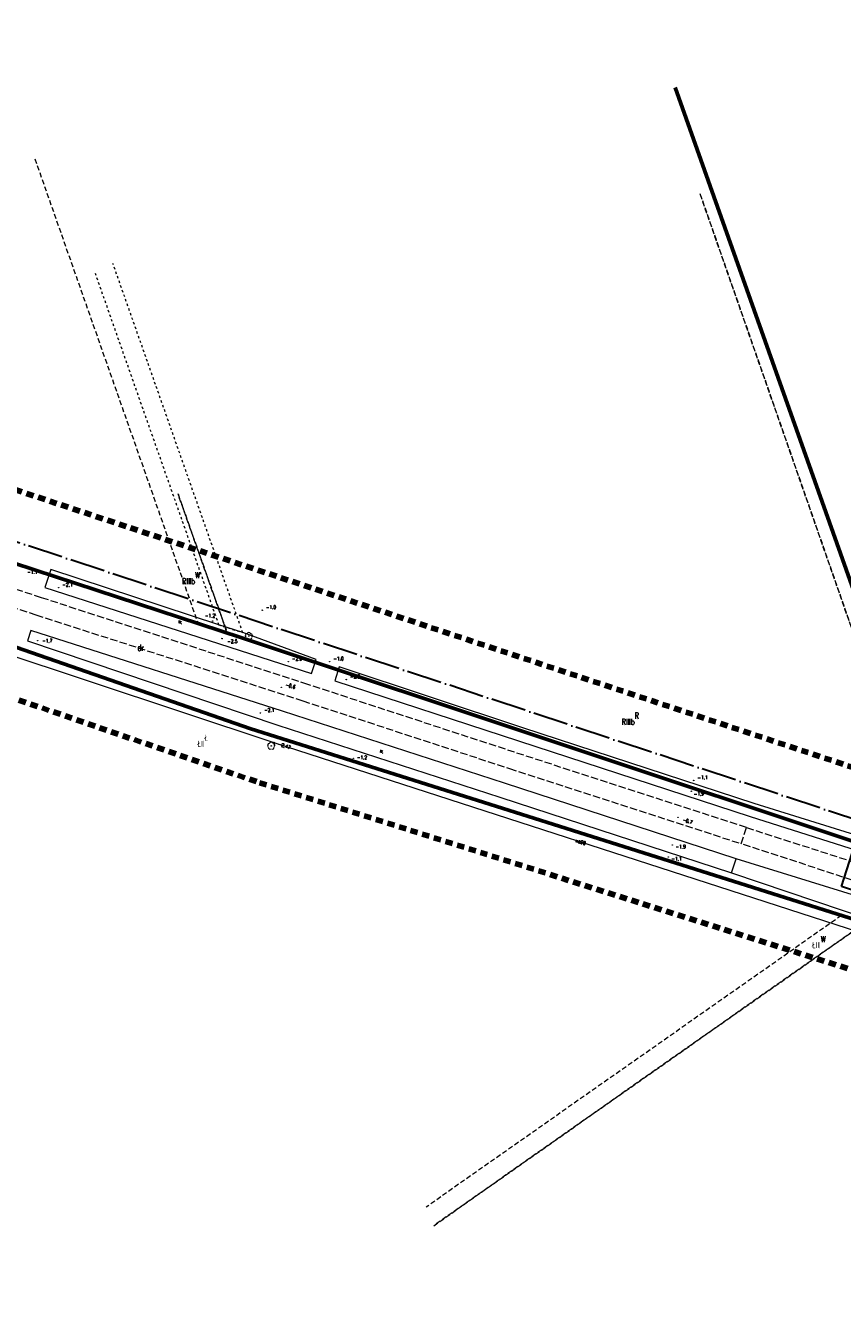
# Model space of a CAD drawing. Header units: metres. Extents: x 7389918 to 7395901, y 5992959 to 5996029.
# Tile 19 of 66: x 7391677 to 7391845, y 5993905 to 5994168. Entities that reach past the tile are written whole.
import ezdxf
from ezdxf.enums import TextEntityAlignment as Align

# ---------------------------------------------------------------- set-up
doc = ezdxf.new("R2010")
doc.units = ezdxf.units.M
doc.header["$MEASUREMENT"] = 0
for name, pattern in [('1', [0]), ('2', [1.5, 1, -0.5]), ('2_OTKJ', [2, 1.5, -0.5]), ('2_OTKR', [0]), ('2_OTWM', [1, 0.5, -0.5]), ('4', [2.5, 1.5, -1]), ('4_SUWP', [0]), ('ACAD_ISO04W100', [30, 24, -3, 0, -3])]:
    doc.linetypes.add(name, pattern=pattern)
doc.layers.get('0').update_dxf_attribs({"color": 250, "linetype": 'CONTINUOUS', "lineweight": 100})
for name, color, linetype, lineweight in [('# Orlen Projekt - granice nieustalone do ustalenia', 6, 'CONTINUOUS', 100), ('# projektowana LNSN', 10, 'CONTINUOUS', 30), ('Dzialki', 7, '1', 18), ('OTK_E_T_4', 7, 'CONTINUOUS', 0), ('OTK_L_0', 7, '2_OTKJ', 18), ('OTK_L_5', 7, 'CONTINUOUS', 18), ('OTR_T_1', 7, 'CONTINUOUS', 18), ('OTW_L_3', 7, 'CONTINUOUS', 18), ('SUWP_E_T_0', 5, 'CONTINUOUS', 0), ('SUWP_L_0', 5, '4_SUWP', 18), ('SUWR_T_0', 5, 'CONTINUOUS', 18)]:
    doc.layers.add(name, color=color, linetype=linetype, lineweight=lineweight)
for name, color, linetype, lineweight, true_color in [('Kontury', 7, '2', 18, 0x008000), ('Numery_konturow', 7, 'CONTINUOUS', 13, 0x008000), ('Numery_uzytkow', 7, 'CONTINUOUS', 13, 0x008000), ('OTZ_T_0', 7, 'CONTINUOUS', 18, 0x008000), ('Uzytki', 7, '2', 18, 0x008000), ('ZAKRES_L_0', 7, '4', 100, 0x008080)]:
    doc.layers.add(name, color=color, linetype=linetype, lineweight=lineweight, true_color=true_color)
doc.styles.get("Standard").update_dxf_attribs({"font": 'Simplex.SHX', "width": 0.75})

# ---------------------------------------------------------------- blocks, each defined once
blk = doc.blocks.new('2_OTRN')
at = {"linetype": 'Continuous'}
blk.add_circle((0, 0), 0.045, dxfattribs=at)
blk = doc.blocks.new('2_OTZL')
at = {"linetype": 'Continuous'}
blk.add_circle((0, 0), 0.045, dxfattribs=at)
for centre, start, end in [((-0.36, 0.12), 102.1445, 221.86), ((0, 0.38), 30.1401, 149.8599), ((0.36, 0.12), 318.14, 77.8555), ((-0.22, -0.3), 174.1482, 293.8542), ((0.22, -0.3), 246.1458, 5.8518)]:
    blk.add_arc(centre, 0.375, start, end, dxfattribs=at)
blk = doc.blocks.new('4_SUPS')
at = {"linetype": 'Continuous'}
blk.add_circle((0, 0), 0.0625, dxfattribs=at)

msp = doc.modelspace()

# ---------------------------------------------------------------- linework, layer by layer
at = {"layer": '# Orlen Projekt - granice nieustalone do ustalenia', "linetype": '1', "lineweight": 60}
for p, q in [((7391867.65, 5993994.02), (7391810.41, 5994155.6)), ((7391559.47, 5994095.66), (7391721.46, 5994042.68)), ((7391563.32, 5994079.45), (7391723.28, 5994024.02)), ((7391721.46, 5994042.68), (7391867.65, 5993994.02)), ((7391723.28, 5994024.02), (7391777.51, 5994006.88)), ((7391777.51, 5994006.88), (7391981.02, 5993942.58))]:
    msp.add_line(p, q, dxfattribs=at)
at = {"layer": '# projektowana LNSN', "linetype": 'ACAD_ISO04W100', "ltscale": 0.3}
msp.add_lwpolyline([(7391960.46, 5993905.49), (7391961.5, 5993904.71), (7391992.42, 5993947.11), (7391991.88, 5993947.92), (7391991.88, 5993947.92), (7391991.88, 5993947.92), (7391991.88, 5993947.92), (7391963.04, 5993952.33), (7391963.04, 5993952.33), (7391963.04, 5993952.33), (7391963.04, 5993952.33), (7391963.04, 5993952.33), (7391844.51, 5993991.65), (7391848.7, 5994004.94), (7391381.54, 5994159.53)], dxfattribs=at)
msp.add_lwpolyline([(7391960.46, 5993905.49), (7391961.5, 5993904.71), (7391992.42, 5993947.11), (7391991.88, 5993947.92), (7391991.88, 5993947.92), (7391991.88, 5993947.92), (7391991.88, 5993947.92), (7391963.04, 5993952.33), (7391963.04, 5993952.33), (7391963.04, 5993952.33), (7391963.04, 5993952.33), (7391963.04, 5993952.33), (7391844.51, 5993991.65), (7391848.7, 5994004.94), (7391381.54, 5994159.53)], dxfattribs=at)
at = {"layer": 'Dzialki'}
for p, q in [((7391810.41, 5994155.6), (7391867.65, 5993994.02)), ((7391721.46, 5994042.68), (7391559.47, 5994095.66)), ((7391563.32, 5994079.45), (7391723.28, 5994024.02)), ((7391863.85, 5993995.21), (7391721.46, 5994042.68)), ((7391723.28, 5994024.02), (7391777.51, 5994006.88)), ((7391777.51, 5994006.88), (7391981.02, 5993942.58))]:
    msp.add_line(p, q, dxfattribs=at)
at = {"layer": 'Kontury'}
for p, q in [((7391678.99, 5994140.96), (7391712.47, 5994045.62)), ((7391863.85, 5993995.21), (7391815.47, 5994133.82)), ((7391712.47, 5994045.62), (7391577.99, 5994089.6)), ((7391565.74, 5994078.61), (7391723.28, 5994024.02)), ((7391708.37, 5994072.19), (7391718.47, 5994043.66)), ((7391718.47, 5994043.66), (7391712.47, 5994045.62)), ((7391721.46, 5994042.68), (7391718.47, 5994043.66)), ((7391863.85, 5993995.21), (7391721.46, 5994042.68)), ((7391723.28, 5994024.02), (7391777.51, 5994006.88)), ((7391777.51, 5994006.88), (7391844.52, 5993985.71)), ((7391844.52, 5993985.71), (7391759.32, 5993925.9)), ((7391844.52, 5993985.71), (7391849.33, 5993984.19)), ((7391849.33, 5993984.19), (7391760.84, 5993922.07))]:
    msp.add_line(p, q, dxfattribs=at)
at = {"layer": 'OTK_L_0', "linetype": '2_OTKJ'}
for p, q in [((7391680.36, 5994050.91), (7391642.81, 5994063.17)), ((7391641.7, 5994059.74), (7391679.22, 5994047.39)), ((7391735.03, 5994033.1), (7391680.36, 5994050.91)), ((7391679.22, 5994047.39), (7391733.95, 5994029.77)), ((7391777.44, 5994019.19), (7391735.03, 5994033.1)), ((7391733.95, 5994029.77), (7391776.36, 5994015.87)), ((7391825, 5994003.76), (7391777.44, 5994019.19)), ((7391776.36, 5994015.87), (7391823.92, 5994000.44)), ((7391823.92, 5994000.44), (7391825, 5994003.76)), ((7391825, 5994003.76), (7391868.03, 5993989.92)), ((7391918.94, 5993969.29), (7391823.92, 5994000.44))]:
    msp.add_line(p, q, dxfattribs=at)
at = {"layer": 'OTK_L_5', "linetype": '2_OTKR'}
for p, q in [((7391682.24, 5994056.71), (7391681.04, 5994053)), ((7391716.71, 5994045.34), (7391682.24, 5994056.71)), ((7391681.04, 5994053), (7391735.77, 5994035.38)), ((7391678.17, 5994044.15), (7391677.49, 5994042.06)), ((7391729.8, 5994027.65), (7391678.17, 5994044.15)), ((7391721.66, 5994043.74), (7391716.71, 5994045.34)), ((7391736.7, 5994038.24), (7391721.66, 5994043.74)), ((7391677.49, 5994042.06), (7391728.87, 5994024.79)), ((7391735.77, 5994035.38), (7391736.7, 5994038.24)), ((7391741.45, 5994036.7), (7391740.53, 5994033.84)), ((7391779.09, 5994024.23), (7391741.45, 5994036.7)), ((7391740.53, 5994033.84), (7391778.22, 5994021.57)), ((7391775.36, 5994012.83), (7391729.8, 5994027.65)), ((7391728.87, 5994024.79), (7391774.43, 5994009.97)), ((7391826.62, 5994008.71), (7391779.09, 5994024.23)), ((7391778.22, 5994021.57), (7391825.75, 5994006.05)), ((7391822.89, 5993997.3), (7391775.36, 5994012.83)), ((7391774.43, 5994009.97), (7391821.96, 5993994.45)), ((7391865.75, 5993996.45), (7391826.62, 5994008.71)), ((7391825.75, 5994006.05), (7391868.81, 5993992.29)), ((7391821.96, 5993994.45), (7391822.89, 5993997.3)), ((7391866.08, 5993983.93), (7391822.89, 5993997.3)), ((7391821.96, 5993994.45), (7391871.43, 5993977.76))]:
    msp.add_line(p, q, dxfattribs=at)
at = {"layer": 'OTW_L_3', "linetype": '2_OTWM'}
for p, q in [((7391691.34, 5994117.52), (7391716.71, 5994045.34)), ((7391721.66, 5994043.74), (7391695.02, 5994119.45)), ((7391716.71, 5994045.34), (7391721.66, 5994043.74))]:
    msp.add_line(p, q, dxfattribs=at)
at = {"layer": 'SUWP_L_0', "linetype": '4_SUWP'}
for p, q in [((7391640.3, 5994050.27), (7391728.06, 5994021.22)), ((7391728.06, 5994021.22), (7391853.9, 5993980.4))]:
    msp.add_line(p, q, dxfattribs=at)
at = {"layer": 'Uzytki'}
for p, q in [((7391678.99, 5994140.96), (7391712.47, 5994045.62)), ((7391815.47, 5994133.82), (7391863.85, 5993995.21)), ((7391712.47, 5994045.62), (7391577.99, 5994089.6)), ((7391565.74, 5994078.61), (7391723.28, 5994024.02)), ((7391718.47, 5994043.66), (7391708.37, 5994072.19)), ((7391718.47, 5994043.66), (7391712.47, 5994045.62)), ((7391721.46, 5994042.68), (7391718.47, 5994043.66)), ((7391863.85, 5993995.21), (7391721.46, 5994042.68)), ((7391723.28, 5994024.02), (7391777.51, 5994006.88)), ((7391777.51, 5994006.88), (7391844.52, 5993985.71)), ((7391844.52, 5993985.71), (7391759.32, 5993925.9)), ((7391844.52, 5993985.71), (7391849.33, 5993984.19)), ((7391760.84, 5993922.07), (7391849.33, 5993984.19))]:
    msp.add_line(p, q, dxfattribs=at)
at = {"layer": 'ZAKRES_L_0', "linetype": '4'}
for p, q in [((7391387.78, 5994168.26), (7391975.07, 5993973.58)), ((7391724.44, 5994013.17), (7391674.17, 5994030.45)), ((7391898.18, 5993958.27), (7391724.44, 5994013.17))]:
    msp.add_line(p, q, dxfattribs=at)

# ---------------------------------------------------------------- block references
at = {"layer": 'OTR_T_1'}
for p in [(7391683.89, 5994052.95), (7391715.46, 5994046.1), (7391725.65, 5994048.34), (7391679.55, 5994042.11), (7391717.42, 5994042.53), (7391731.01, 5994037.79), (7391739.5, 5994037.79), (7391742.9, 5994034.12), (7391729.58, 5994032.52), (7391725.29, 5994027.24), (7391744.33, 5994017.95), (7391814.2, 5994013.41), (7391813.72, 5994011.21), (7391810.97, 5994005.86), (7391809.8, 5994000.16), (7391808.98, 5993997.69)]:
    msp.add_blockref('2_OTRN', p, dxfattribs=at)
at = {"layer": 'OTZ_T_0'}
for p in [(7391722.9, 5994043.02), (7391727.49, 5994020.51)]:
    msp.add_blockref('2_OTZL', p, dxfattribs=at)
at = {"layer": 'SUWR_T_0'}
msp.add_blockref('4_SUPS', (7391728.06, 5994021.22), dxfattribs=at)

# ---------------------------------------------------------------- texts
at = {"layer": 'Numery_konturow', "width": 0.7}
for s, p in [('RIIIb', (7391711.85, 5994054.92)), ('RIIIb', (7391802.07, 5994026.08)), ('ŁII', (7391713.77, 5994021.55)), ('ŁIII', (7391840.23, 5993980.25))]:
    msp.add_text(s, height=1.25, dxfattribs=at).set_placement(p, align=Align.TOP_RIGHT)
at = {"layer": 'Numery_uzytkow', "width": 0.7}
for s, p in [('W', (7391711.85, 5994054.92)), ('R', (7391802.07, 5994026.08)), ('Ł', (7391713.77, 5994021.55)), ('W', (7391840.23, 5993980.25))]:
    msp.add_text(s, height=1.25, dxfattribs=at).set_placement(p)
msp.add_text('dr', height=1.25, dxfattribs=at).set_placement((7391700.71, 5994040.65), align=Align.MIDDLE)
at = {"layer": 'OTK_E_T_4', "lineweight": 9, "width": 0.7}
for rotation, p in [(342.8037, (7391708.87, 5994045.98)), (340.3709, (7391750.19, 5994019.44))]:
    msp.add_text('w.', height=0.75, rotation=rotation, dxfattribs=at).set_placement(p, align=Align.MIDDLE)
at = {"layer": 'OTR_T_1', "lineweight": 9, "width": 0.7}
for s, p in [('-1.1', (7391677.45, 5994055.83)), ('-2.1', (7391684.64, 5994053.2)), ('-1.0', (7391726.4, 5994048.59)), ('-1.2', (7391713.9, 5994046.86)), ('-1.7', (7391680.49, 5994041.71)), ('-2.5', (7391718.47, 5994041.6)), ('-2.0', (7391731.76, 5994038.04)), ('-1.0', (7391740.25, 5994038.04)), ('-2.0', (7391743.65, 5994034.37)), ('-2.1', (7391726.04, 5994027.49)), ('-1.2', (7391745.07, 5994017.77)), ('-1.1', (7391814.95, 5994013.66)), ('-1.9', (7391814.19, 5994010.31)), ('-1.9', (7391810.48, 5993999.48)), ('-1.1', (7391809.62, 5993996.98))]:
    msp.add_text(s, height=0.75, dxfattribs=at).set_placement(p)
for s, rotation, p in [('-0.6', 344.3111, (7391730.33, 5994032.77)), ('-0.7', 343.1583, (7391811.82, 5994005.05))]:
    msp.add_text(s, height=0.75, rotation=rotation, dxfattribs=at).set_placement(p)
at = {"layer": 'SUWP_E_T_0', "lineweight": 9, "width": 0.7}
msp.add_text('wo90', height=0.75, rotation=342.0283, dxfattribs=at).set_placement((7391790.98, 5994000.81), align=Align.MIDDLE)
at = {"layer": 'SUWR_T_0', "lineweight": 9, "width": 0.7}
msp.add_text('-2.47', height=0.75, rotation=342.0283, dxfattribs=at).set_placement((7391728.91, 5994020.95), align=Align.MIDDLE_LEFT)

doc.saveas('drawing.dxf')
